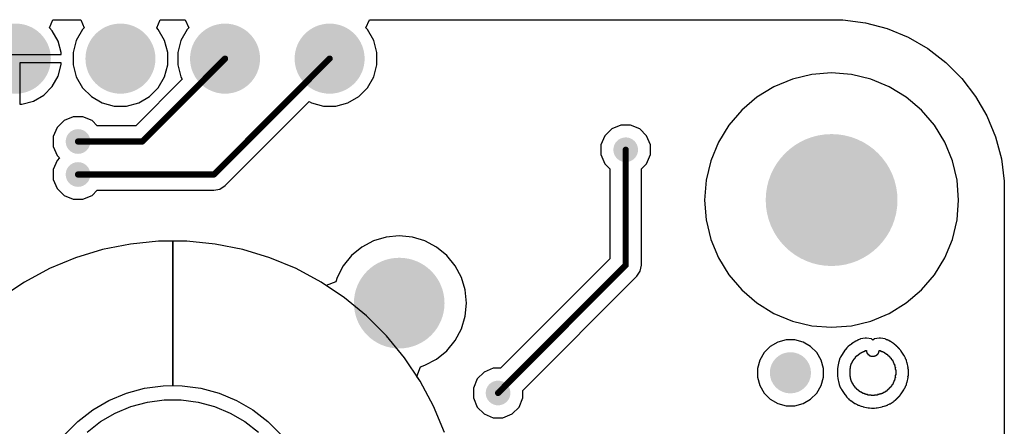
# Model space of a CAD drawing. Header units: inches. Extents: x 0.3 to 40.7, y 0.3 to 25.1.
# Tile 3 of 3: x 16.8 to 40.7, y 15.2 to 25.1. Entities that reach past the tile are written whole.
import ezdxf

# ---------------------------------------------------------------- set-up
doc = ezdxf.new("R2010")
doc.units = ezdxf.units.IN
for name, color, linetype in [('BOTTOM', 5, 'Continuous'), ('Pad Holes', 156, 'Continuous'), ('Via Holes', 16, 'Continuous')]:
    doc.layers.add(name, color=color, linetype=linetype)

# ---------------------------------------------------------------- blocks, each defined once
blk = doc.blocks.new('TP_1_00MM_B_2185')
at = {"layer": 'BOTTOM'}
h = blk.add_hatch(color=5, dxfattribs=at)
edge = h.paths.add_edge_path()
edge.add_arc((0, 0), 0.5, 0, 360)
blk = doc.blocks.new('PIN_HEADER_2_54___VERT__1_4POS_F_________1_2202')
at = {"layer": 'BOTTOM'}
h = blk.add_hatch(color=5, dxfattribs=at)
edge = h.paths.add_edge_path()
edge.add_arc((-3.81, 0), 0.85, 0, 360)
h = blk.add_hatch(color=5, dxfattribs=at)
edge = h.paths.add_edge_path()
edge.add_arc((-1.27, 0), 0.85, 0, 360)
h = blk.add_hatch(color=5, dxfattribs=at)
edge = h.paths.add_edge_path()
edge.add_arc((1.27, 0), 0.85, 0, 360)
h = blk.add_hatch(color=5, dxfattribs=at)
edge = h.paths.add_edge_path()
edge.add_arc((3.81, 0), 0.85, 0, 360)
at = {"layer": 'Pad Holes'}
h = blk.add_hatch(color=7, dxfattribs=at)
edge = h.paths.add_edge_path()
edge.add_arc((-3.81, 0), 0.5, 0, 360)
h = blk.add_hatch(color=7, dxfattribs=at)
edge = h.paths.add_edge_path()
edge.add_arc((-1.27, 0), 0.5, 0, 360)
h = blk.add_hatch(color=7, dxfattribs=at)
edge = h.paths.add_edge_path()
edge.add_arc((1.27, 0), 0.5, 0, 360)
h = blk.add_hatch(color=7, dxfattribs=at)
edge = h.paths.add_edge_path()
edge.add_arc((3.81, 0), 0.5, 0, 360)

msp = doc.modelspace()

# ---------------------------------------------------------------- hatches: boundary and pattern name
at = {"layer": 'BOTTOM'}
h = msp.add_hatch(color=5, dxfattribs=at)
edge = h.paths.add_edge_path()
edge.add_arc((18.2, 22.1), 0.3, 0, 360)
h = msp.add_hatch(color=5, dxfattribs=at)
edge = h.paths.add_edge_path()
edge.add_arc((31.5, 21.9), 0.3, 0, 360)
h = msp.add_hatch(color=5, dxfattribs=at)
edge = h.paths.add_edge_path()
edge.add_arc((36.5, 20.68), 1.5, 0, 360)
h = msp.add_hatch(color=5, dxfattribs=at)
edge = h.paths.add_edge_path()
edge.add_arc((18.2, 21.3), 0.3, 0, 360)
h = msp.add_hatch(color=5, dxfattribs=at)
edge = h.paths.add_edge_path()
edge.add_arc((26, 18.18), 1, 0, 360)
h = msp.add_hatch(color=5, dxfattribs=at)
edge = h.paths.add_edge_path()
edge.add_arc((28.4, 16), 0.3, 0, 360)
at = {"layer": 'Pad Holes'}
h = msp.add_hatch(color=7, dxfattribs=at)
edge = h.paths.add_edge_path()
edge.add_arc((36.5, 20.68), 1.6, 0, 360)
h = msp.add_hatch(color=7, dxfattribs=at)
edge = h.paths.add_edge_path()
edge.add_arc((26, 18.18), 1.1, 0, 360)
at = {"layer": 'Via Holes'}
h = msp.add_hatch(color=7, dxfattribs=at)
edge = h.paths.add_edge_path()
edge.add_arc((18.2, 22.1), 0.15, 0, 360)
h = msp.add_hatch(color=7, dxfattribs=at)
edge = h.paths.add_edge_path()
edge.add_arc((31.5, 21.9), 0.15, 0, 360)
h = msp.add_hatch(color=7, dxfattribs=at)
edge = h.paths.add_edge_path()
edge.add_arc((18.2, 21.3), 0.15, 0, 360)
h = msp.add_hatch(color=7, dxfattribs=at)
edge = h.paths.add_edge_path()
edge.add_arc((28.4, 16), 0.15, 0, 360)

# ---------------------------------------------------------------- linework, layer by layer
at = {"layer": 'BOTTOM'}
for p, q in [((17.507, 24.854), (17.59, 25.054)), ((17.59, 25.054), (18.265, 25.054)), ((18.265, 25.054), (18.348, 24.854)), ((20.112, 24.854), (20.195, 25.054)), ((20.195, 25.054), (20.805, 25.054)), ((20.805, 25.054), (20.888, 24.854)), ((25.192, 24.854), (25.275, 25.054)), ((25.275, 25.054), (36.5, 25.054)), ((36.5, 25.054), (36.775, 25.054)), ((36.775, 25.054), (37.32, 24.982)), ((37.32, 24.982), (37.851, 24.84)), ((17.573, 24.788), (17.507, 24.854)), ((17.719, 24.536), (17.573, 24.788)), ((18.31, 24.816), (18.158, 24.554)), ((18.348, 24.854), (18.31, 24.816)), ((20.15, 24.816), (20.112, 24.854)), ((20.302, 24.554), (20.15, 24.816)), ((20.85, 24.816), (20.698, 24.554)), ((20.888, 24.854), (20.85, 24.816)), ((25.23, 24.816), (25.192, 24.854)), ((25.382, 24.554), (25.23, 24.816)), ((37.851, 24.84), (38.359, 24.63)), ((38.359, 24.63), (38.835, 24.355)), ((17.794, 24.255), (17.719, 24.536)), ((18.158, 24.554), (18.08, 24.261)), ((20.38, 24.261), (20.302, 24.554)), ((20.698, 24.554), (20.62, 24.261)), ((25.46, 24.261), (25.382, 24.554)), ((15.586, 24.21), (17.794, 24.21)), ((17.794, 24.21), (17.794, 24.255)), ((18.08, 24.261), (18.08, 23.959)), ((20.38, 23.959), (20.38, 24.261)), ((20.62, 24.261), (20.62, 23.959)), ((25.46, 23.959), (25.46, 24.261)), ((38.835, 24.355), (39.271, 24.02)), ((17.794, 24.01), (16.79, 24.01)), ((16.79, 24.01), (16.79, 23.006)), ((17.719, 23.684), (17.794, 23.965)), ((17.794, 23.965), (17.794, 24.01)), ((18.08, 23.959), (18.158, 23.666)), ((20.302, 23.666), (20.38, 23.959)), ((20.62, 23.959), (20.698, 23.666)), ((25.382, 23.666), (25.46, 23.959)), ((39.271, 24.02), (39.66, 23.631)), ((17.573, 23.432), (17.719, 23.684)), ((36.018, 23.727), (35.547, 23.614)), ((36.5, 23.765), (36.018, 23.727)), ((36.983, 23.727), (36.5, 23.765)), ((37.453, 23.614), (36.983, 23.727)), ((18.158, 23.666), (18.31, 23.404)), ((20.73, 23.611), (19.602, 22.482)), ((20.15, 23.404), (20.302, 23.666)), ((20.698, 23.666), (20.73, 23.611)), ((25.23, 23.404), (25.382, 23.666)), ((35.547, 23.614), (35.1, 23.428)), ((37.9, 23.428), (37.453, 23.614)), ((39.66, 23.631), (39.995, 23.195)), ((17.116, 23.081), (17.368, 23.227)), ((17.368, 23.227), (17.573, 23.432)), ((18.31, 23.404), (18.524, 23.19)), ((19.936, 23.19), (20.15, 23.404)), ((25.016, 23.19), (25.23, 23.404)), ((35.1, 23.428), (34.687, 23.175)), ((38.313, 23.175), (37.9, 23.428)), ((39.995, 23.195), (40.27, 22.719)), ((16.79, 23.006), (16.835, 23.006)), ((16.835, 23.006), (17.116, 23.081)), ((18.524, 23.19), (18.786, 23.038)), ((18.786, 23.038), (19.079, 22.96)), ((19.079, 22.96), (19.381, 22.96)), ((19.381, 22.96), (19.674, 23.038)), ((19.674, 23.038), (19.936, 23.19)), ((21.77, 21.03), (23.811, 23.07)), ((23.811, 23.07), (23.866, 23.038)), ((23.866, 23.038), (24.159, 22.96)), ((24.159, 22.96), (24.461, 22.96)), ((24.461, 22.96), (24.754, 23.038)), ((24.754, 23.038), (25.016, 23.19)), ((34.687, 23.175), (34.319, 22.861)), ((38.681, 22.861), (38.313, 23.175)), ((34.319, 22.861), (34.005, 22.493)), ((38.995, 22.493), (38.681, 22.861)), ((40.27, 22.719), (40.48, 22.211)), ((17.86, 22.609), (17.691, 22.44)), ((18.081, 22.7), (17.86, 22.609)), ((18.319, 22.7), (18.081, 22.7)), ((18.54, 22.609), (18.319, 22.7)), ((18.666, 22.482), (18.54, 22.609)), ((19.602, 22.482), (18.666, 22.482)), ((31.381, 22.5), (31.16, 22.409)), ((31.619, 22.5), (31.381, 22.5)), ((31.84, 22.409), (31.619, 22.5)), ((34.005, 22.493), (33.752, 22.08)), ((39.248, 22.08), (38.995, 22.493)), ((17.691, 22.44), (17.6, 22.219)), ((30.991, 22.24), (30.9, 22.019)), ((31.16, 22.409), (30.991, 22.24)), ((32.009, 22.24), (31.84, 22.409)), ((32.1, 22.019), (32.009, 22.24)), ((17.6, 22.219), (17.6, 21.981)), ((30.9, 22.019), (30.9, 21.781)), ((32.1, 21.781), (32.1, 22.019)), ((33.752, 22.08), (33.566, 21.633)), ((39.434, 21.633), (39.248, 22.08)), ((40.48, 22.211), (40.622, 21.68)), ((17.6, 21.981), (17.691, 21.76)), ((17.691, 21.76), (17.751, 21.7)), ((30.9, 21.781), (30.991, 21.56)), ((32.009, 21.56), (32.1, 21.781)), ((17.691, 21.64), (17.6, 21.419)), ((17.751, 21.7), (17.691, 21.64)), ((30.991, 21.56), (31.118, 21.434)), ((31.882, 21.434), (32.009, 21.56)), ((33.566, 21.633), (33.454, 21.163)), ((39.547, 21.163), (39.434, 21.633)), ((40.622, 21.68), (40.694, 21.135)), ((17.6, 21.419), (17.6, 21.181)), ((31.118, 21.434), (31.118, 19.258)), ((31.882, 19.1), (31.882, 21.434)), ((17.6, 21.181), (17.691, 20.96)), ((33.454, 21.163), (33.416, 20.68)), ((39.585, 20.68), (39.547, 21.163)), ((40.694, 21.135), (40.694, 20.86)), ((17.691, 20.96), (17.86, 20.791)), ((18.54, 20.791), (18.666, 20.918)), ((18.666, 20.918), (21.5, 20.918)), ((21.5, 20.918), (21.646, 20.947)), ((21.646, 20.947), (21.77, 21.03)), ((40.694, 20.86), (40.694, 4.5)), ((17.86, 20.791), (18.081, 20.7)), ((18.081, 20.7), (18.319, 20.7)), ((18.319, 20.7), (18.54, 20.791)), ((33.416, 20.68), (33.454, 20.197)), ((39.547, 20.197), (39.585, 20.68)), ((33.454, 20.197), (33.566, 19.727)), ((39.434, 19.727), (39.547, 20.197)), ((19.472, 19.613), (18.797, 19.478)), ((19.472, 19.613), (18.797, 19.478)), ((20.156, 19.68), (19.472, 19.613)), ((20.156, 19.68), (19.472, 19.613)), ((20.5, 19.68), (20.156, 19.68)), ((20.844, 19.68), (20.156, 19.68)), ((20.5, 19.68), (20.5, 16.18)), ((20.844, 19.68), (20.5, 19.68)), ((20.5, 19.68), (20.5, 19.68)), ((20.5, 16.18), (20.5, 19.68)), ((21.528, 19.613), (20.844, 19.68)), ((21.528, 19.613), (20.844, 19.68)), ((22.203, 19.478), (21.528, 19.613)), ((22.203, 19.478), (21.528, 19.613)), ((25.375, 19.689), (25.093, 19.538)), ((25.681, 19.781), (25.375, 19.689)), ((26, 19.813), (25.681, 19.781)), ((26.319, 19.781), (26, 19.813)), ((26.625, 19.689), (26.319, 19.781)), ((26.907, 19.538), (26.625, 19.689)), ((33.566, 19.727), (33.752, 19.28)), ((39.248, 19.28), (39.434, 19.727)), ((18.797, 19.478), (18.139, 19.279)), ((18.797, 19.478), (18.139, 19.279)), ((22.861, 19.279), (22.203, 19.478)), ((22.861, 19.279), (22.203, 19.478)), ((25.093, 19.538), (24.845, 19.335)), ((27.155, 19.335), (26.907, 19.538)), ((18.139, 19.279), (17.504, 19.016)), ((18.139, 19.279), (17.504, 19.016)), ((23.497, 19.016), (22.861, 19.279)), ((23.497, 19.016), (22.861, 19.279)), ((24.845, 19.335), (24.642, 19.087)), ((27.358, 19.087), (27.155, 19.335)), ((31.118, 19.258), (28.459, 16.6)), ((33.752, 19.28), (34.005, 18.867)), ((38.995, 18.867), (39.248, 19.28)), ((17.504, 19.016), (16.897, 18.691)), ((17.504, 19.016), (16.897, 18.691)), ((24.103, 18.691), (23.497, 19.016)), ((24.103, 18.691), (23.497, 19.016)), ((24.642, 19.087), (24.491, 18.805)), ((27.509, 18.805), (27.358, 19.087)), ((31.77, 18.83), (31.853, 18.954)), ((31.853, 18.954), (31.882, 19.1)), ((16.897, 18.691), (16.325, 18.309)), ((16.897, 18.691), (16.776, 18.611)), ((24.675, 18.309), (24.103, 18.691)), ((24.224, 18.611), (24.103, 18.691)), ((24.458, 18.695), (24.224, 18.611)), ((24.491, 18.805), (24.458, 18.695)), ((27.602, 18.499), (27.509, 18.805)), ((29, 16.059), (31.77, 18.83)), ((34.005, 18.867), (34.319, 18.499)), ((38.681, 18.499), (38.995, 18.867)), ((27.633, 18.18), (27.602, 18.499)), ((34.319, 18.499), (34.687, 18.185)), ((38.313, 18.185), (38.681, 18.499)), ((25.207, 17.873), (24.675, 18.309)), ((27.602, 17.861), (27.633, 18.18)), ((34.687, 18.185), (35.1, 17.932)), ((37.9, 17.932), (38.313, 18.185)), ((25.693, 17.387), (25.207, 17.873)), ((27.509, 17.555), (27.602, 17.861)), ((35.1, 17.932), (35.547, 17.746)), ((35.547, 17.746), (36.018, 17.633)), ((36.983, 17.633), (37.453, 17.746)), ((37.453, 17.746), (37.9, 17.932)), ((27.358, 17.273), (27.509, 17.555)), ((36.018, 17.633), (36.5, 17.596)), ((36.5, 17.596), (36.983, 17.633)), ((26.129, 16.855), (25.693, 17.387)), ((27.155, 17.025), (27.358, 17.273)), ((35.191, 17.235), (35.009, 17.13)), ((35.395, 17.29), (35.191, 17.235)), ((35.605, 17.29), (35.395, 17.29)), ((35.809, 17.235), (35.605, 17.29)), ((35.991, 17.13), (35.809, 17.235)), ((37.086, 17.257), (36.987, 17.19)), ((37.092, 17.258), (37.086, 17.257)), ((37.104, 17.266), (37.092, 17.258)), ((37.113, 17.267), (37.104, 17.266)), ((37.13, 17.279), (37.113, 17.267)), ((37.136, 17.28), (37.13, 17.279)), ((37.148, 17.288), (37.136, 17.28)), ((37.151, 17.288), (37.148, 17.288)), ((37.17, 17.301), (37.151, 17.288)), ((37.195, 17.306), (37.17, 17.301)), ((37.201, 17.31), (37.195, 17.306)), ((37.318, 17.333), (37.201, 17.31)), ((37.349, 17.333), (37.318, 17.333)), ((37.466, 17.31), (37.349, 17.333)), ((37.503, 17.285), (37.466, 17.31)), ((37.54, 17.31), (37.503, 17.285)), ((37.657, 17.333), (37.54, 17.31)), ((37.684, 17.333), (37.657, 17.333)), ((37.801, 17.31), (37.684, 17.333)), ((37.81, 17.303), (37.801, 17.31)), ((37.823, 17.301), (37.81, 17.303)), ((37.836, 17.292), (37.823, 17.301)), ((37.858, 17.288), (37.836, 17.292)), ((37.869, 17.28), (37.858, 17.288)), ((37.876, 17.279), (37.869, 17.28)), ((37.887, 17.271), (37.876, 17.279)), ((37.893, 17.27), (37.887, 17.271)), ((37.925, 17.249), (37.893, 17.27)), ((37.929, 17.248), (37.925, 17.249)), ((38.028, 17.182), (37.929, 17.248)), ((26.907, 16.822), (27.155, 17.025)), ((34.86, 16.981), (34.755, 16.799)), ((35.009, 17.13), (34.86, 16.981)), ((36.14, 16.981), (35.991, 17.13)), ((36.246, 16.799), (36.14, 16.981)), ((36.824, 17.036), (36.757, 16.937)), ((36.826, 17.038), (36.824, 17.036)), ((36.828, 17.041), (36.826, 17.038)), ((36.831, 17.042), (36.828, 17.041)), ((36.832, 17.045), (36.831, 17.042)), ((36.835, 17.047), (36.832, 17.045)), ((36.837, 17.049), (36.835, 17.047)), ((36.839, 17.051), (36.837, 17.049)), ((36.868, 17.093), (36.839, 17.051)), ((36.87, 17.095), (36.868, 17.093)), ((36.872, 17.098), (36.87, 17.095)), ((36.875, 17.1), (36.872, 17.098)), ((36.876, 17.102), (36.875, 17.1)), ((36.879, 17.104), (36.876, 17.102)), ((36.881, 17.107), (36.879, 17.104)), ((36.883, 17.108), (36.881, 17.107)), ((36.885, 17.111), (36.883, 17.108)), ((36.888, 17.113), (36.885, 17.111)), ((36.89, 17.116), (36.888, 17.113)), ((36.892, 17.117), (36.89, 17.116)), ((36.894, 17.12), (36.892, 17.117)), ((36.897, 17.122), (36.894, 17.12)), ((36.898, 17.124), (36.897, 17.122)), ((36.901, 17.126), (36.898, 17.124)), ((36.903, 17.129), (36.901, 17.126)), ((36.945, 17.157), (36.903, 17.129)), ((36.947, 17.16), (36.945, 17.157)), ((36.95, 17.161), (36.947, 17.16)), ((36.951, 17.164), (36.95, 17.161)), ((36.954, 17.166), (36.951, 17.164)), ((36.956, 17.168), (36.954, 17.166)), ((36.985, 17.188), (36.956, 17.168)), ((36.987, 17.19), (36.985, 17.188)), ((37.221, 16.974), (37.221, 16.983)), ((37.221, 16.983), (37.238, 16.983)), ((37.238, 16.983), (37.238, 16.987)), ((37.238, 16.987), (37.243, 16.987)), ((37.243, 16.987), (37.243, 16.992)), ((37.243, 16.992), (37.247, 16.992)), ((37.247, 16.992), (37.247, 16.996)), ((37.247, 16.996), (37.265, 16.996)), ((37.265, 16.996), (37.265, 17.005)), ((37.265, 17.005), (37.282, 17.005)), ((37.282, 17.005), (37.282, 17.009)), ((37.282, 17.009), (37.287, 17.009)), ((37.287, 17.009), (37.287, 17.018)), ((37.287, 17.018), (37.318, 17.018)), ((37.318, 17.018), (37.318, 17.027)), ((37.318, 17.027), (37.349, 17.027)), ((37.349, 17.027), (37.349, 16.987)), ((37.349, 16.987), (37.353, 16.987)), ((37.353, 16.987), (37.353, 16.983)), ((37.353, 16.983), (37.357, 16.983)), ((37.357, 16.983), (37.357, 16.97)), ((37.644, 16.974), (37.644, 17.005)), ((37.644, 17.005), (37.653, 17.005)), ((37.653, 17.005), (37.653, 17.009)), ((37.653, 17.009), (37.657, 17.009)), ((37.657, 17.009), (37.657, 17.027)), ((37.657, 17.027), (37.684, 17.027)), ((37.684, 17.027), (37.684, 17.023)), ((37.684, 17.023), (37.688, 17.023)), ((37.688, 17.023), (37.688, 17.018)), ((37.688, 17.018), (37.706, 17.018)), ((37.706, 17.018), (37.706, 17.014)), ((37.706, 17.014), (37.71, 17.014)), ((37.71, 17.014), (37.71, 17.005)), ((37.71, 17.005), (37.741, 17.005)), ((37.741, 17.005), (37.741, 16.996)), ((37.741, 16.996), (37.759, 16.996)), ((37.759, 16.996), (37.759, 16.992)), ((37.759, 16.992), (37.763, 16.992)), ((37.763, 16.992), (37.763, 16.987)), ((37.763, 16.987), (37.767, 16.987)), ((37.767, 16.987), (37.767, 16.983)), ((37.767, 16.983), (37.772, 16.983)), ((37.772, 16.983), (37.772, 16.987)), ((37.772, 16.987), (37.776, 16.987)), ((37.776, 16.987), (37.776, 16.983)), ((37.776, 16.983), (37.781, 16.983)), ((37.781, 16.983), (37.781, 16.979)), ((37.781, 16.979), (37.785, 16.979)), ((37.785, 16.979), (37.785, 16.974)), ((38.03, 17.179), (38.028, 17.182)), ((38.059, 17.16), (38.03, 17.179)), ((38.06, 17.157), (38.059, 17.16)), ((38.063, 17.155), (38.06, 17.157)), ((38.065, 17.153), (38.063, 17.155)), ((38.068, 17.151), (38.065, 17.153)), ((38.069, 17.148), (38.068, 17.151)), ((38.072, 17.146), (38.069, 17.148)), ((38.074, 17.144), (38.072, 17.146)), ((38.076, 17.142), (38.074, 17.144)), ((38.078, 17.139), (38.076, 17.142)), ((38.081, 17.138), (38.078, 17.139)), ((38.083, 17.135), (38.081, 17.138)), ((38.085, 17.133), (38.083, 17.135)), ((38.087, 17.131), (38.085, 17.133)), ((38.09, 17.129), (38.087, 17.131)), ((38.091, 17.126), (38.09, 17.129)), ((38.094, 17.124), (38.091, 17.126)), ((38.096, 17.122), (38.094, 17.124)), ((38.098, 17.12), (38.096, 17.122)), ((38.1, 17.117), (38.098, 17.12)), ((38.103, 17.116), (38.1, 17.117)), ((38.105, 17.113), (38.103, 17.116)), ((38.107, 17.111), (38.105, 17.113)), ((38.109, 17.108), (38.107, 17.111)), ((38.112, 17.107), (38.109, 17.108)), ((38.113, 17.104), (38.112, 17.107)), ((38.116, 17.102), (38.113, 17.104)), ((38.118, 17.1), (38.116, 17.102)), ((38.12, 17.098), (38.118, 17.1)), ((38.122, 17.095), (38.12, 17.098)), ((38.125, 17.093), (38.122, 17.095)), ((38.127, 17.091), (38.125, 17.093)), ((38.129, 17.089), (38.127, 17.091)), ((38.131, 17.086), (38.129, 17.089)), ((38.134, 17.085), (38.131, 17.086)), ((38.135, 17.082), (38.134, 17.085)), ((38.138, 17.08), (38.135, 17.082)), ((38.14, 17.078), (38.138, 17.08)), ((38.143, 17.076), (38.14, 17.078)), ((38.144, 17.073), (38.143, 17.076)), ((38.147, 17.071), (38.144, 17.073)), ((38.149, 17.069), (38.147, 17.071)), ((38.151, 17.067), (38.149, 17.069)), ((38.153, 17.064), (38.151, 17.067)), ((38.156, 17.063), (38.153, 17.064)), ((38.158, 17.06), (38.156, 17.063)), ((38.16, 17.058), (38.158, 17.06)), ((38.18, 17.029), (38.16, 17.058)), ((38.182, 17.027), (38.18, 17.029)), ((38.184, 17.025), (38.182, 17.027)), ((38.187, 17.023), (38.184, 17.025)), ((38.188, 17.02), (38.187, 17.023)), ((38.191, 17.018), (38.188, 17.02)), ((38.257, 16.919), (38.191, 17.018)), ((26.511, 16.283), (26.129, 16.855)), ((26.625, 16.671), (26.907, 16.822)), ((34.755, 16.799), (34.7, 16.595)), ((36.3, 16.595), (36.246, 16.799)), ((36.673, 16.76), (36.65, 16.643)), ((36.682, 16.774), (36.673, 16.76)), ((36.687, 16.796), (36.682, 16.774)), ((36.69, 16.801), (36.687, 16.796)), ((36.695, 16.827), (36.69, 16.801)), ((36.703, 16.838), (36.695, 16.827)), ((36.704, 16.844), (36.703, 16.838)), ((36.717, 16.863), (36.704, 16.844)), ((36.718, 16.866), (36.717, 16.863)), ((36.724, 16.876), (36.718, 16.866)), ((36.726, 16.888), (36.724, 16.876)), ((36.739, 16.907), (36.726, 16.888)), ((36.74, 16.91), (36.739, 16.907)), ((36.757, 16.937), (36.74, 16.91)), ((36.757, 16.937), (36.757, 16.937)), ((37, 16.732), (37, 16.749)), ((37, 16.749), (37.005, 16.749)), ((37.005, 16.749), (37.005, 16.754)), ((37.005, 16.754), (37.009, 16.754)), ((37.009, 16.754), (37.009, 16.771)), ((37.009, 16.771), (37.018, 16.771)), ((37.018, 16.771), (37.018, 16.776)), ((37.018, 16.776), (37.022, 16.776)), ((37.022, 16.776), (37.022, 16.793)), ((37.022, 16.793), (37.027, 16.793)), ((37.027, 16.793), (37.027, 16.798)), ((37.027, 16.798), (37.031, 16.798)), ((37.031, 16.798), (37.031, 16.802)), ((37.031, 16.802), (37.035, 16.802)), ((37.035, 16.802), (37.035, 16.807)), ((37.035, 16.807), (37.04, 16.807)), ((37.04, 16.807), (37.04, 16.82)), ((37.04, 16.82), (37.044, 16.82)), ((37.044, 16.82), (37.044, 16.824)), ((37.044, 16.824), (37.049, 16.824)), ((37.049, 16.824), (37.049, 16.829)), ((37.049, 16.829), (37.053, 16.829)), ((37.053, 16.829), (37.053, 16.833)), ((37.053, 16.833), (37.057, 16.833)), ((37.057, 16.833), (37.057, 16.837)), ((37.057, 16.837), (37.062, 16.837)), ((37.062, 16.837), (37.062, 16.842)), ((37.062, 16.842), (37.066, 16.842)), ((37.066, 16.842), (37.066, 16.846)), ((37.066, 16.846), (37.071, 16.846)), ((37.071, 16.846), (37.071, 16.851)), ((37.071, 16.851), (37.075, 16.851)), ((37.075, 16.851), (37.075, 16.855)), ((37.075, 16.855), (37.08, 16.855)), ((37.08, 16.855), (37.08, 16.86)), ((37.08, 16.86), (37.084, 16.86)), ((37.084, 16.86), (37.084, 16.877)), ((37.084, 16.877), (37.088, 16.877)), ((37.088, 16.877), (37.088, 16.882)), ((37.088, 16.882), (37.093, 16.882)), ((37.093, 16.882), (37.093, 16.886)), ((37.093, 16.886), (37.097, 16.886)), ((37.097, 16.886), (37.097, 16.89)), ((37.097, 16.89), (37.102, 16.89)), ((37.102, 16.89), (37.102, 16.895)), ((37.102, 16.895), (37.106, 16.895)), ((37.106, 16.895), (37.106, 16.899)), ((37.106, 16.899), (37.11, 16.899)), ((37.11, 16.899), (37.11, 16.904)), ((37.11, 16.904), (37.115, 16.904)), ((37.115, 16.904), (37.115, 16.908)), ((37.115, 16.908), (37.119, 16.908)), ((37.119, 16.908), (37.119, 16.912)), ((37.119, 16.912), (37.137, 16.912)), ((37.137, 16.912), (37.137, 16.917)), ((37.137, 16.917), (37.141, 16.917)), ((37.141, 16.917), (37.141, 16.921)), ((37.141, 16.921), (37.146, 16.921)), ((37.146, 16.921), (37.146, 16.926)), ((37.146, 16.926), (37.15, 16.926)), ((37.15, 16.926), (37.15, 16.93)), ((37.15, 16.93), (37.154, 16.93)), ((37.154, 16.93), (37.154, 16.935)), ((37.154, 16.935), (37.159, 16.935)), ((37.159, 16.935), (37.159, 16.939)), ((37.159, 16.939), (37.163, 16.939)), ((37.163, 16.939), (37.163, 16.943)), ((37.163, 16.943), (37.168, 16.943)), ((37.168, 16.943), (37.168, 16.948)), ((37.168, 16.948), (37.172, 16.948)), ((37.172, 16.948), (37.172, 16.952)), ((37.172, 16.952), (37.185, 16.952)), ((37.185, 16.952), (37.185, 16.957)), ((37.185, 16.957), (37.19, 16.957)), ((37.19, 16.957), (37.19, 16.961)), ((37.19, 16.961), (37.194, 16.961)), ((37.194, 16.961), (37.194, 16.965)), ((37.194, 16.965), (37.199, 16.965)), ((37.199, 16.965), (37.199, 16.97)), ((37.199, 16.97), (37.203, 16.97)), ((37.203, 16.97), (37.203, 16.974)), ((37.203, 16.974), (37.221, 16.974)), ((37.357, 16.97), (37.362, 16.97)), ((37.362, 16.97), (37.362, 16.965)), ((37.362, 16.965), (37.366, 16.965)), ((37.366, 16.965), (37.366, 16.961)), ((37.366, 16.961), (37.371, 16.961)), ((37.371, 16.961), (37.371, 16.957)), ((37.371, 16.957), (37.375, 16.957)), ((37.375, 16.957), (37.375, 16.952)), ((37.375, 16.952), (37.379, 16.952)), ((37.379, 16.952), (37.379, 16.935)), ((37.379, 16.935), (37.384, 16.935)), ((37.384, 16.935), (37.384, 16.93)), ((37.384, 16.93), (37.393, 16.93)), ((37.393, 16.93), (37.393, 16.935)), ((37.393, 16.935), (37.397, 16.935)), ((37.397, 16.935), (37.397, 16.93)), ((37.397, 16.93), (37.401, 16.93)), ((37.401, 16.93), (37.401, 16.926)), ((37.401, 16.926), (37.406, 16.926)), ((37.406, 16.926), (37.406, 16.921)), ((37.406, 16.921), (37.41, 16.921)), ((37.41, 16.921), (37.41, 16.917)), ((37.41, 16.917), (37.415, 16.917)), ((37.415, 16.917), (37.415, 16.912)), ((37.415, 16.912), (37.428, 16.912)), ((37.428, 16.912), (37.428, 16.908)), ((37.428, 16.908), (37.432, 16.908)), ((37.432, 16.908), (37.432, 16.904)), ((37.432, 16.904), (37.437, 16.904)), ((37.437, 16.904), (37.437, 16.899)), ((37.437, 16.899), (37.454, 16.899)), ((37.454, 16.899), (37.454, 16.89)), ((37.454, 16.89), (37.538, 16.89)), ((37.538, 16.89), (37.538, 16.899)), ((37.538, 16.899), (37.569, 16.899)), ((37.569, 16.899), (37.569, 16.908)), ((37.569, 16.908), (37.573, 16.908)), ((37.573, 16.908), (37.573, 16.912)), ((37.573, 16.912), (37.582, 16.912)), ((37.582, 16.912), (37.582, 16.921)), ((37.582, 16.921), (37.6, 16.921)), ((37.6, 16.921), (37.6, 16.926)), ((37.6, 16.926), (37.604, 16.926)), ((37.604, 16.926), (37.604, 16.93)), ((37.604, 16.93), (37.609, 16.93)), ((37.609, 16.93), (37.609, 16.935)), ((37.609, 16.935), (37.613, 16.935)), ((37.613, 16.935), (37.613, 16.939)), ((37.613, 16.939), (37.618, 16.939)), ((37.618, 16.939), (37.618, 16.943)), ((37.618, 16.943), (37.622, 16.943)), ((37.622, 16.943), (37.622, 16.948)), ((37.622, 16.948), (37.626, 16.948)), ((37.626, 16.948), (37.626, 16.952)), ((37.626, 16.952), (37.631, 16.952)), ((37.631, 16.952), (37.631, 16.957)), ((37.631, 16.957), (37.635, 16.957)), ((37.635, 16.957), (37.635, 16.974)), ((37.635, 16.974), (37.644, 16.974)), ((37.785, 16.974), (37.79, 16.974)), ((37.79, 16.974), (37.79, 16.97)), ((37.79, 16.97), (37.794, 16.97)), ((37.794, 16.97), (37.794, 16.965)), ((37.794, 16.965), (37.812, 16.965)), ((37.812, 16.965), (37.812, 16.961)), ((37.812, 16.961), (37.816, 16.961)), ((37.816, 16.961), (37.816, 16.952)), ((37.816, 16.952), (37.825, 16.952)), ((37.825, 16.952), (37.825, 16.943)), ((37.825, 16.943), (37.842, 16.943)), ((37.842, 16.943), (37.842, 16.939)), ((37.842, 16.939), (37.847, 16.939)), ((37.847, 16.939), (37.847, 16.935)), ((37.847, 16.935), (37.851, 16.935)), ((37.851, 16.935), (37.851, 16.93)), ((37.851, 16.93), (37.856, 16.93)), ((37.856, 16.93), (37.856, 16.926)), ((37.856, 16.926), (37.86, 16.926)), ((37.86, 16.926), (37.86, 16.921)), ((37.86, 16.921), (37.864, 16.921)), ((37.864, 16.921), (37.864, 16.917)), ((37.864, 16.917), (37.869, 16.917)), ((37.869, 16.917), (37.869, 16.912)), ((37.869, 16.912), (37.873, 16.912)), ((37.873, 16.912), (37.873, 16.908)), ((37.873, 16.908), (37.878, 16.908)), ((37.878, 16.908), (37.878, 16.904)), ((37.878, 16.904), (37.882, 16.904)), ((37.882, 16.904), (37.882, 16.899)), ((37.882, 16.899), (37.887, 16.899)), ((37.887, 16.899), (37.887, 16.895)), ((37.887, 16.895), (37.891, 16.895)), ((37.891, 16.895), (37.891, 16.89)), ((37.891, 16.89), (37.895, 16.89)), ((37.895, 16.89), (37.895, 16.886)), ((37.895, 16.886), (37.9, 16.886)), ((37.9, 16.886), (37.9, 16.882)), ((37.9, 16.882), (37.904, 16.882)), ((37.904, 16.882), (37.904, 16.877)), ((37.904, 16.877), (37.909, 16.877)), ((37.909, 16.877), (37.909, 16.873)), ((37.909, 16.873), (37.913, 16.873)), ((37.913, 16.873), (37.913, 16.868)), ((37.913, 16.868), (37.917, 16.868)), ((37.917, 16.868), (37.917, 16.864)), ((37.917, 16.864), (37.922, 16.864)), ((37.922, 16.864), (37.922, 16.86)), ((37.922, 16.86), (37.926, 16.86)), ((37.926, 16.86), (37.926, 16.855)), ((37.926, 16.855), (37.931, 16.855)), ((37.931, 16.855), (37.931, 16.851)), ((37.931, 16.851), (37.935, 16.851)), ((37.935, 16.851), (37.935, 16.846)), ((37.935, 16.846), (37.939, 16.846)), ((37.939, 16.846), (37.939, 16.842)), ((37.939, 16.842), (37.944, 16.842)), ((37.939, 16.837), (37.939, 16.833)), ((37.944, 16.837), (37.939, 16.837)), ((37.939, 16.833), (37.944, 16.833)), ((37.944, 16.842), (37.944, 16.837)), ((37.944, 16.833), (37.944, 16.829)), ((37.944, 16.829), (37.948, 16.829)), ((37.948, 16.829), (37.948, 16.824)), ((37.948, 16.824), (37.953, 16.824)), ((37.953, 16.824), (37.953, 16.815)), ((37.953, 16.815), (37.962, 16.815)), ((37.962, 16.815), (37.962, 16.811)), ((37.962, 16.811), (37.966, 16.811)), ((37.966, 16.811), (37.966, 16.807)), ((37.966, 16.807), (37.97, 16.807)), ((37.97, 16.807), (37.97, 16.802)), ((37.97, 16.802), (37.975, 16.802)), ((37.975, 16.802), (37.975, 16.785)), ((37.975, 16.785), (37.979, 16.785)), ((37.979, 16.785), (37.979, 16.78)), ((37.979, 16.78), (37.984, 16.78)), ((37.984, 16.78), (37.984, 16.767)), ((37.984, 16.767), (37.988, 16.767)), ((37.988, 16.767), (37.988, 16.763)), ((37.988, 16.763), (37.992, 16.763)), ((37.992, 16.763), (37.992, 16.745)), ((37.992, 16.745), (37.997, 16.745)), ((37.997, 16.745), (37.997, 16.74)), ((37.997, 16.74), (38.006, 16.74)), ((38.006, 16.74), (38.006, 16.723)), ((38.26, 16.907), (38.257, 16.919)), ((38.266, 16.897), (38.26, 16.907)), ((38.267, 16.891), (38.266, 16.897)), ((38.275, 16.88), (38.267, 16.891)), ((38.276, 16.876), (38.275, 16.88)), ((38.288, 16.858), (38.276, 16.876)), ((38.291, 16.845), (38.288, 16.858)), ((38.297, 16.835), (38.291, 16.845)), ((38.298, 16.832), (38.297, 16.835)), ((38.31, 16.813), (38.298, 16.832)), ((38.315, 16.788), (38.31, 16.813)), ((38.319, 16.783), (38.315, 16.788)), ((38.327, 16.745), (38.319, 16.783)), ((38.328, 16.743), (38.327, 16.745)), ((38.329, 16.74), (38.328, 16.743)), ((38.332, 16.734), (38.329, 16.74)), ((26.431, 16.404), (26.515, 16.638)), ((26.515, 16.638), (26.625, 16.671)), ((28.06, 16.509), (27.891, 16.34)), ((28.281, 16.6), (28.06, 16.509)), ((28.459, 16.6), (28.281, 16.6)), ((34.7, 16.595), (34.7, 16.385)), ((36.3, 16.385), (36.3, 16.595)), ((36.65, 16.635), (36.641, 16.591)), ((36.641, 16.591), (36.641, 16.405)), ((36.65, 16.643), (36.65, 16.635)), ((36.947, 16.405), (36.947, 16.591)), ((36.947, 16.591), (36.952, 16.591)), ((36.952, 16.591), (36.952, 16.595)), ((36.952, 16.595), (36.956, 16.595)), ((36.956, 16.595), (36.956, 16.643)), ((36.956, 16.643), (36.96, 16.643)), ((36.96, 16.643), (36.96, 16.648)), ((36.96, 16.648), (36.965, 16.648)), ((36.965, 16.648), (36.965, 16.652)), ((36.965, 16.652), (36.969, 16.652)), ((36.969, 16.652), (36.969, 16.679)), ((36.969, 16.679), (36.978, 16.679)), ((36.978, 16.679), (36.978, 16.71)), ((36.978, 16.71), (36.987, 16.71)), ((36.987, 16.71), (36.987, 16.727)), ((36.987, 16.727), (36.991, 16.727)), ((36.991, 16.727), (36.991, 16.732)), ((36.991, 16.732), (37, 16.732)), ((38.006, 16.723), (38.01, 16.723)), ((38.01, 16.723), (38.01, 16.718)), ((38.01, 16.718), (38.014, 16.718)), ((38.014, 16.718), (38.014, 16.701)), ((38.014, 16.701), (38.023, 16.701)), ((38.023, 16.701), (38.023, 16.696)), ((38.023, 16.696), (38.028, 16.696)), ((38.028, 16.696), (38.028, 16.67)), ((38.028, 16.67), (38.032, 16.67)), ((38.032, 16.67), (38.032, 16.665)), ((38.032, 16.665), (38.036, 16.665)), ((38.036, 16.665), (38.036, 16.626)), ((38.036, 16.626), (38.045, 16.626)), ((38.045, 16.626), (38.045, 16.617)), ((38.045, 16.617), (38.05, 16.617)), ((38.05, 16.613), (38.045, 16.613)), ((38.045, 16.613), (38.045, 16.568)), ((38.045, 16.568), (38.05, 16.568)), ((38.05, 16.617), (38.05, 16.613)), ((38.05, 16.568), (38.05, 16.564)), ((38.05, 16.564), (38.054, 16.564)), ((38.054, 16.564), (38.054, 16.56)), ((38.054, 16.56), (38.059, 16.56)), ((38.059, 16.56), (38.059, 16.436)), ((38.356, 16.617), (38.332, 16.734)), ((38.355, 16.608), (38.356, 16.613)), ((38.364, 16.56), (38.355, 16.608)), ((38.356, 16.613), (38.356, 16.617)), ((38.364, 16.436), (38.364, 16.56)), ((26.511, 16.283), (26.431, 16.404)), ((26.836, 15.677), (26.511, 16.283)), ((26.836, 15.677), (26.511, 16.283)), ((27.891, 16.34), (27.8, 16.119)), ((34.7, 16.385), (34.755, 16.181)), ((36.246, 16.181), (36.3, 16.385)), ((36.641, 16.405), (36.65, 16.361)), ((36.65, 16.361), (36.65, 16.352)), ((36.65, 16.352), (36.673, 16.235)), ((36.952, 16.405), (36.947, 16.405)), ((36.952, 16.401), (36.952, 16.405)), ((36.956, 16.401), (36.952, 16.401)), ((36.956, 16.352), (36.956, 16.401)), ((36.96, 16.352), (36.956, 16.352)), ((36.96, 16.348), (36.96, 16.352)), ((36.969, 16.348), (36.96, 16.348)), ((36.969, 16.317), (36.969, 16.348)), ((36.978, 16.317), (36.969, 16.317)), ((36.978, 16.291), (36.978, 16.317)), ((36.982, 16.291), (36.978, 16.291)), ((36.982, 16.286), (36.982, 16.291)), ((36.987, 16.286), (36.982, 16.286)), ((36.987, 16.282), (36.987, 16.286)), ((36.991, 16.282), (36.987, 16.282)), ((36.987, 16.269), (36.987, 16.277)), ((36.987, 16.277), (36.991, 16.277)), ((36.991, 16.269), (36.987, 16.269)), ((36.991, 16.277), (36.991, 16.282)), ((36.991, 16.264), (36.991, 16.269)), ((37, 16.264), (36.991, 16.264)), ((37, 16.247), (37, 16.264)), ((38.01, 16.273), (38.006, 16.273)), ((38.006, 16.273), (38.006, 16.255)), ((38.014, 16.277), (38.01, 16.277)), ((38.01, 16.277), (38.01, 16.273)), ((38.019, 16.295), (38.014, 16.295)), ((38.014, 16.295), (38.014, 16.277)), ((38.028, 16.299), (38.019, 16.299)), ((38.019, 16.299), (38.019, 16.295)), ((38.032, 16.326), (38.028, 16.326)), ((38.028, 16.326), (38.028, 16.299)), ((38.036, 16.33), (38.032, 16.33)), ((38.032, 16.33), (38.032, 16.326)), ((38.045, 16.37), (38.036, 16.37)), ((38.036, 16.37), (38.036, 16.33)), ((38.05, 16.432), (38.045, 16.432)), ((38.045, 16.432), (38.045, 16.383)), ((38.045, 16.383), (38.05, 16.383)), ((38.05, 16.379), (38.045, 16.379)), ((38.045, 16.379), (38.045, 16.37)), ((38.059, 16.436), (38.05, 16.436)), ((38.05, 16.436), (38.05, 16.432)), ((38.05, 16.383), (38.05, 16.379)), ((38.329, 16.256), (38.332, 16.262)), ((38.332, 16.262), (38.356, 16.379)), ((38.355, 16.388), (38.364, 16.436)), ((38.356, 16.383), (38.355, 16.388)), ((38.356, 16.379), (38.356, 16.383)), ((19.375, 15.994), (19.817, 16.113)), ((19.817, 16.113), (20.271, 16.173)), ((20.271, 16.173), (20.5, 16.18)), ((20.5, 16.18), (20.729, 16.173)), ((20.5, 16.18), (20.5, 16.18)), ((20.729, 16.173), (21.183, 16.113)), ((21.183, 16.113), (21.625, 15.994)), ((27.8, 16.119), (27.8, 15.881)), ((29, 15.881), (29, 16.059)), ((34.755, 16.181), (34.86, 15.999)), ((36.14, 15.999), (36.246, 16.181)), ((36.673, 16.235), (36.682, 16.222)), ((36.682, 16.222), (36.687, 16.2)), ((36.687, 16.2), (36.692, 16.192)), ((36.692, 16.192), (36.695, 16.174)), ((36.695, 16.174), (36.702, 16.164)), ((36.702, 16.164), (36.704, 16.152)), ((36.704, 16.152), (36.717, 16.133)), ((36.717, 16.133), (36.718, 16.129)), ((36.718, 16.129), (36.724, 16.12)), ((36.724, 16.12), (36.726, 16.107)), ((36.726, 16.107), (36.739, 16.089)), ((36.739, 16.089), (36.74, 16.085)), ((36.74, 16.085), (36.757, 16.059)), ((36.757, 16.059), (36.757, 16.059)), ((36.757, 16.059), (36.824, 15.96)), ((37.005, 16.247), (37, 16.247)), ((37.005, 16.242), (37.005, 16.247)), ((37.009, 16.242), (37.005, 16.242)), ((37.009, 16.224), (37.009, 16.242)), ((37.018, 16.224), (37.009, 16.224)), ((37.018, 16.22), (37.018, 16.224)), ((37.022, 16.22), (37.018, 16.22)), ((37.022, 16.202), (37.022, 16.22)), ((37.027, 16.202), (37.022, 16.202)), ((37.027, 16.198), (37.027, 16.202)), ((37.031, 16.198), (37.027, 16.198)), ((37.031, 16.194), (37.031, 16.198)), ((37.035, 16.194), (37.031, 16.194)), ((37.035, 16.189), (37.035, 16.194)), ((37.04, 16.189), (37.035, 16.189)), ((37.04, 16.176), (37.04, 16.189)), ((37.044, 16.176), (37.04, 16.176)), ((37.044, 16.172), (37.044, 16.176)), ((37.049, 16.172), (37.044, 16.172)), ((37.049, 16.167), (37.049, 16.172)), ((37.053, 16.167), (37.049, 16.167)), ((37.053, 16.163), (37.053, 16.167)), ((37.057, 16.163), (37.053, 16.163)), ((37.057, 16.158), (37.057, 16.163)), ((37.062, 16.158), (37.057, 16.158)), ((37.062, 16.154), (37.062, 16.158)), ((37.066, 16.154), (37.062, 16.154)), ((37.066, 16.15), (37.066, 16.154)), ((37.071, 16.15), (37.066, 16.15)), ((37.071, 16.145), (37.071, 16.15)), ((37.075, 16.145), (37.071, 16.145)), ((37.075, 16.127), (37.075, 16.145)), ((37.084, 16.127), (37.075, 16.127)), ((37.084, 16.119), (37.084, 16.127)), ((37.093, 16.119), (37.084, 16.119)), ((37.093, 16.11), (37.093, 16.119)), ((37.097, 16.11), (37.093, 16.11)), ((37.097, 16.105), (37.097, 16.11)), ((37.106, 16.105), (37.097, 16.105)), ((37.106, 16.097), (37.106, 16.105)), ((37.115, 16.097), (37.106, 16.097)), ((37.115, 16.088), (37.115, 16.097)), ((37.119, 16.088), (37.115, 16.088)), ((37.119, 16.083), (37.119, 16.088)), ((37.128, 16.083), (37.119, 16.083)), ((37.128, 16.075), (37.128, 16.083)), ((37.137, 16.075), (37.128, 16.075)), ((37.137, 16.066), (37.137, 16.075)), ((37.154, 16.066), (37.137, 16.066)), ((37.154, 16.061), (37.154, 16.066)), ((37.159, 16.061), (37.154, 16.061)), ((37.159, 16.057), (37.159, 16.061)), ((37.163, 16.057), (37.159, 16.057)), ((37.163, 16.052), (37.163, 16.057)), ((37.168, 16.052), (37.163, 16.052)), ((37.168, 16.048), (37.168, 16.052)), ((37.172, 16.048), (37.168, 16.048)), ((37.172, 16.044), (37.172, 16.048)), ((37.177, 16.044), (37.172, 16.044)), ((37.177, 16.039), (37.177, 16.044)), ((37.181, 16.039), (37.177, 16.039)), ((37.181, 16.035), (37.181, 16.039)), ((37.185, 16.035), (37.181, 16.035)), ((37.185, 16.03), (37.185, 16.035)), ((37.19, 16.03), (37.185, 16.03)), ((37.194, 16.035), (37.19, 16.035)), ((37.19, 16.035), (37.19, 16.03)), ((37.194, 16.03), (37.194, 16.035)), ((37.199, 16.03), (37.194, 16.03)), ((37.199, 16.026), (37.199, 16.03)), ((37.203, 16.026), (37.199, 16.026)), ((37.203, 16.022), (37.203, 16.026)), ((37.221, 16.022), (37.203, 16.022)), ((37.221, 16.017), (37.221, 16.022)), ((37.803, 16.022), (37.785, 16.022)), ((37.785, 16.022), (37.785, 16.017)), ((37.807, 16.03), (37.803, 16.03)), ((37.803, 16.03), (37.803, 16.022)), ((37.816, 16.035), (37.807, 16.035)), ((37.807, 16.035), (37.807, 16.03)), ((37.834, 16.044), (37.816, 16.044)), ((37.816, 16.044), (37.816, 16.035)), ((37.838, 16.048), (37.834, 16.048)), ((37.834, 16.048), (37.834, 16.044)), ((37.842, 16.052), (37.838, 16.052)), ((37.838, 16.052), (37.838, 16.048)), ((37.847, 16.057), (37.842, 16.057)), ((37.842, 16.057), (37.842, 16.052)), ((37.851, 16.061), (37.847, 16.061)), ((37.847, 16.061), (37.847, 16.057)), ((37.856, 16.066), (37.851, 16.066)), ((37.851, 16.066), (37.851, 16.061)), ((37.86, 16.07), (37.856, 16.07)), ((37.856, 16.07), (37.856, 16.066)), ((37.864, 16.075), (37.86, 16.075)), ((37.86, 16.075), (37.86, 16.07)), ((37.869, 16.079), (37.864, 16.079)), ((37.864, 16.079), (37.864, 16.075)), ((37.873, 16.083), (37.869, 16.083)), ((37.869, 16.083), (37.869, 16.079)), ((37.878, 16.088), (37.873, 16.088)), ((37.873, 16.088), (37.873, 16.083)), ((37.882, 16.092), (37.878, 16.092)), ((37.878, 16.092), (37.878, 16.088)), ((37.887, 16.097), (37.882, 16.097)), ((37.882, 16.097), (37.882, 16.092)), ((37.891, 16.101), (37.887, 16.101)), ((37.887, 16.101), (37.887, 16.097)), ((37.895, 16.105), (37.891, 16.105)), ((37.891, 16.105), (37.891, 16.101)), ((37.9, 16.11), (37.895, 16.11)), ((37.895, 16.11), (37.895, 16.105)), ((37.904, 16.114), (37.9, 16.114)), ((37.9, 16.114), (37.9, 16.11)), ((37.909, 16.119), (37.904, 16.119)), ((37.904, 16.119), (37.904, 16.114)), ((37.913, 16.123), (37.909, 16.123)), ((37.909, 16.123), (37.909, 16.119)), ((37.917, 16.127), (37.913, 16.127)), ((37.913, 16.127), (37.913, 16.123)), ((37.922, 16.132), (37.917, 16.132)), ((37.917, 16.132), (37.917, 16.127)), ((37.926, 16.136), (37.922, 16.136)), ((37.922, 16.136), (37.922, 16.132)), ((37.931, 16.141), (37.926, 16.141)), ((37.926, 16.141), (37.926, 16.136)), ((37.935, 16.145), (37.931, 16.145)), ((37.931, 16.145), (37.931, 16.141)), ((37.939, 16.15), (37.935, 16.15)), ((37.935, 16.15), (37.935, 16.145)), ((37.944, 16.154), (37.939, 16.154)), ((37.939, 16.154), (37.939, 16.15)), ((37.948, 16.158), (37.944, 16.158)), ((37.944, 16.158), (37.944, 16.154)), ((37.953, 16.163), (37.948, 16.163)), ((37.948, 16.163), (37.948, 16.158)), ((37.962, 16.18), (37.953, 16.18)), ((37.953, 16.18), (37.953, 16.163)), ((37.966, 16.189), (37.962, 16.189)), ((37.962, 16.189), (37.962, 16.18)), ((37.975, 16.194), (37.966, 16.194)), ((37.966, 16.194), (37.966, 16.189)), ((37.979, 16.211), (37.975, 16.211)), ((37.975, 16.211), (37.975, 16.194)), ((37.984, 16.216), (37.979, 16.216)), ((37.979, 16.216), (37.979, 16.211)), ((37.992, 16.233), (37.984, 16.233)), ((37.984, 16.233), (37.984, 16.216)), ((37.997, 16.251), (37.992, 16.251)), ((37.992, 16.251), (37.992, 16.233)), ((38.006, 16.255), (37.997, 16.255)), ((37.997, 16.255), (37.997, 16.251)), ((38.191, 15.977), (38.257, 16.077)), ((38.257, 16.077), (38.26, 16.089)), ((38.26, 16.089), (38.266, 16.099)), ((38.266, 16.099), (38.267, 16.105)), ((38.267, 16.105), (38.275, 16.116)), ((38.275, 16.116), (38.276, 16.119)), ((38.276, 16.119), (38.288, 16.138)), ((38.288, 16.138), (38.291, 16.151)), ((38.291, 16.151), (38.297, 16.16)), ((38.297, 16.16), (38.298, 16.164)), ((38.298, 16.164), (38.31, 16.182)), ((38.31, 16.182), (38.315, 16.208)), ((38.315, 16.208), (38.319, 16.213)), ((38.319, 16.213), (38.327, 16.251)), ((38.327, 16.251), (38.328, 16.253)), ((38.328, 16.253), (38.329, 16.256)), ((18.556, 15.59), (18.952, 15.819)), ((18.952, 15.819), (19.375, 15.994)), ((19.884, 15.776), (20.294, 15.83)), ((20.294, 15.83), (20.706, 15.83)), ((20.706, 15.83), (21.116, 15.776)), ((21.625, 15.994), (22.048, 15.819)), ((22.048, 15.819), (22.445, 15.59)), ((27.8, 15.881), (27.891, 15.66)), ((28.909, 15.66), (29, 15.881)), ((34.86, 15.999), (35.009, 15.85)), ((35.009, 15.85), (35.191, 15.745)), ((35.809, 15.745), (35.991, 15.85)), ((35.991, 15.85), (36.14, 15.999)), ((36.824, 15.96), (36.826, 15.958)), ((36.826, 15.958), (36.828, 15.955)), ((36.828, 15.955), (36.83, 15.954)), ((36.83, 15.954), (36.859, 15.911)), ((36.859, 15.911), (36.864, 15.908)), ((36.864, 15.908), (36.868, 15.902)), ((36.868, 15.902), (36.873, 15.899)), ((36.873, 15.899), (36.876, 15.894)), ((36.876, 15.894), (36.879, 15.892)), ((36.879, 15.892), (36.881, 15.889)), ((36.881, 15.889), (36.886, 15.886)), ((36.886, 15.886), (36.89, 15.88)), ((36.89, 15.88), (36.895, 15.877)), ((36.895, 15.877), (36.898, 15.871)), ((36.898, 15.871), (36.901, 15.87)), ((36.901, 15.87), (36.903, 15.867)), ((36.903, 15.867), (36.908, 15.864)), ((36.908, 15.864), (36.912, 15.858)), ((36.912, 15.858), (36.917, 15.855)), ((36.917, 15.855), (36.921, 15.849)), ((36.921, 15.849), (36.963, 15.821)), ((36.963, 15.821), (36.965, 15.819)), ((36.965, 15.819), (36.967, 15.817)), ((36.967, 15.817), (36.969, 15.814)), ((36.969, 15.814), (37.068, 15.748)), ((37.225, 16.017), (37.221, 16.017)), ((37.225, 16.013), (37.225, 16.017)), ((37.229, 16.013), (37.225, 16.013)), ((37.229, 16.008), (37.229, 16.013)), ((37.234, 16.008), (37.229, 16.008)), ((37.234, 16), (37.234, 16.008)), ((37.251, 16), (37.234, 16)), ((37.251, 15.995), (37.251, 16)), ((37.256, 15.995), (37.251, 15.995)), ((37.256, 15.991), (37.256, 15.995)), ((37.282, 15.991), (37.256, 15.991)), ((37.282, 15.986), (37.282, 15.991)), ((37.287, 15.986), (37.282, 15.986)), ((37.287, 15.982), (37.287, 15.986)), ((37.291, 15.982), (37.287, 15.982)), ((37.291, 15.978), (37.291, 15.982)), ((37.296, 15.978), (37.291, 15.978)), ((37.3, 15.982), (37.296, 15.982)), ((37.296, 15.982), (37.296, 15.978)), ((37.3, 15.978), (37.3, 15.982)), ((37.304, 15.978), (37.3, 15.978)), ((37.304, 15.973), (37.304, 15.978)), ((37.309, 15.973), (37.304, 15.973)), ((37.309, 15.969), (37.309, 15.973)), ((37.335, 15.969), (37.309, 15.969)), ((37.335, 15.964), (37.335, 15.969)), ((37.34, 15.964), (37.335, 15.964)), ((37.34, 15.96), (37.34, 15.964)), ((37.375, 15.96), (37.34, 15.96)), ((37.375, 15.955), (37.375, 15.96)), ((37.379, 15.955), (37.375, 15.955)), ((37.379, 15.951), (37.379, 15.955)), ((37.384, 15.951), (37.379, 15.951)), ((37.384, 15.947), (37.384, 15.951)), ((37.463, 15.947), (37.384, 15.947)), ((37.463, 15.942), (37.463, 15.947)), ((37.468, 15.942), (37.463, 15.942)), ((37.468, 15.938), (37.468, 15.942)), ((37.538, 15.938), (37.468, 15.938)), ((37.609, 15.947), (37.538, 15.947)), ((37.538, 15.947), (37.538, 15.938)), ((37.613, 15.951), (37.609, 15.951)), ((37.609, 15.951), (37.609, 15.947)), ((37.618, 15.955), (37.613, 15.955)), ((37.613, 15.955), (37.613, 15.951)), ((37.653, 15.96), (37.618, 15.96)), ((37.618, 15.96), (37.618, 15.955)), ((37.657, 15.964), (37.653, 15.964)), ((37.653, 15.964), (37.653, 15.96)), ((37.684, 15.969), (37.657, 15.969)), ((37.657, 15.969), (37.657, 15.964)), ((37.688, 15.973), (37.684, 15.973)), ((37.684, 15.973), (37.684, 15.969)), ((37.692, 15.978), (37.688, 15.978)), ((37.688, 15.978), (37.688, 15.973)), ((37.701, 15.982), (37.692, 15.982)), ((37.692, 15.982), (37.692, 15.978)), ((37.701, 15.978), (37.701, 15.982)), ((37.715, 15.978), (37.701, 15.978)), ((37.719, 15.982), (37.715, 15.982)), ((37.715, 15.982), (37.715, 15.978)), ((37.723, 15.986), (37.719, 15.986)), ((37.719, 15.986), (37.719, 15.982)), ((37.741, 15.991), (37.723, 15.991)), ((37.723, 15.991), (37.723, 15.986)), ((37.759, 16), (37.741, 16)), ((37.741, 16), (37.741, 15.991)), ((37.763, 16.004), (37.759, 16.004)), ((37.759, 16.004), (37.759, 16)), ((37.781, 16.013), (37.763, 16.013)), ((37.763, 16.013), (37.763, 16.004)), ((37.785, 16.017), (37.781, 16.017)), ((37.781, 16.017), (37.781, 16.013)), ((37.92, 15.739), (38.019, 15.805)), ((38.019, 15.805), (38.021, 15.808)), ((38.021, 15.808), (38.05, 15.827)), ((38.05, 15.827), (38.052, 15.83)), ((38.052, 15.83), (38.054, 15.832)), ((38.054, 15.832), (38.056, 15.834)), ((38.056, 15.834), (38.059, 15.836)), ((38.059, 15.836), (38.06, 15.839)), ((38.06, 15.839), (38.063, 15.841)), ((38.063, 15.841), (38.065, 15.843)), ((38.065, 15.843), (38.068, 15.845)), ((38.068, 15.845), (38.069, 15.848)), ((38.069, 15.848), (38.072, 15.849)), ((38.072, 15.849), (38.074, 15.852)), ((38.074, 15.852), (38.076, 15.854)), ((38.076, 15.854), (38.078, 15.856)), ((38.078, 15.856), (38.081, 15.858)), ((38.081, 15.858), (38.083, 15.861)), ((38.083, 15.861), (38.085, 15.863)), ((38.085, 15.863), (38.087, 15.865)), ((38.087, 15.865), (38.09, 15.867)), ((38.09, 15.867), (38.091, 15.87)), ((38.091, 15.87), (38.094, 15.871)), ((38.094, 15.871), (38.096, 15.874)), ((38.096, 15.874), (38.098, 15.876)), ((38.098, 15.876), (38.1, 15.879)), ((38.1, 15.879), (38.103, 15.88)), ((38.103, 15.88), (38.105, 15.883)), ((38.105, 15.883), (38.107, 15.885)), ((38.107, 15.885), (38.109, 15.887)), ((38.109, 15.887), (38.112, 15.889)), ((38.112, 15.889), (38.113, 15.892)), ((38.113, 15.892), (38.116, 15.894)), ((38.116, 15.894), (38.118, 15.896)), ((38.118, 15.896), (38.12, 15.898)), ((38.12, 15.898), (38.122, 15.901)), ((38.122, 15.901), (38.125, 15.902)), ((38.125, 15.902), (38.127, 15.905)), ((38.127, 15.905), (38.129, 15.907)), ((38.129, 15.907), (38.131, 15.909)), ((38.131, 15.909), (38.134, 15.911)), ((38.134, 15.911), (38.135, 15.914)), ((38.135, 15.914), (38.138, 15.916)), ((38.138, 15.916), (38.14, 15.918)), ((38.14, 15.918), (38.143, 15.92)), ((38.143, 15.92), (38.144, 15.923)), ((38.144, 15.923), (38.147, 15.924)), ((38.147, 15.924), (38.149, 15.927)), ((38.149, 15.927), (38.151, 15.929)), ((38.151, 15.929), (38.153, 15.931)), ((38.153, 15.931), (38.156, 15.933)), ((38.156, 15.933), (38.158, 15.936)), ((38.158, 15.936), (38.16, 15.938)), ((38.16, 15.938), (38.162, 15.94)), ((38.162, 15.94), (38.165, 15.942)), ((38.165, 15.942), (38.166, 15.945)), ((38.166, 15.945), (38.169, 15.946)), ((38.169, 15.946), (38.188, 15.976)), ((38.188, 15.976), (38.191, 15.977)), ((18.192, 15.311), (18.556, 15.59)), ((19.104, 15.511), (19.485, 15.669)), ((19.485, 15.669), (19.884, 15.776)), ((21.116, 15.776), (21.515, 15.669)), ((21.515, 15.669), (21.896, 15.511)), ((22.445, 15.59), (22.808, 15.311)), ((27.099, 15.041), (26.836, 15.677)), ((27.099, 15.041), (26.836, 15.677)), ((27.891, 15.66), (28.06, 15.491)), ((28.74, 15.491), (28.909, 15.66)), ((35.191, 15.745), (35.395, 15.69)), ((35.395, 15.69), (35.605, 15.69)), ((35.605, 15.69), (35.809, 15.745)), ((37.068, 15.748), (37.072, 15.747)), ((37.072, 15.747), (37.117, 15.717)), ((37.117, 15.717), (37.129, 15.714)), ((37.129, 15.714), (37.139, 15.708)), ((37.139, 15.708), (37.161, 15.704)), ((37.161, 15.704), (37.174, 15.695)), ((37.174, 15.695), (37.18, 15.694)), ((37.18, 15.694), (37.192, 15.686)), ((37.192, 15.686), (37.217, 15.681)), ((37.217, 15.681), (37.223, 15.677)), ((37.223, 15.677), (37.257, 15.67)), ((37.257, 15.67), (37.267, 15.664)), ((37.267, 15.664), (37.384, 15.641)), ((37.384, 15.641), (37.423, 15.641)), ((37.423, 15.641), (37.468, 15.632)), ((37.468, 15.632), (37.538, 15.632)), ((37.538, 15.632), (37.582, 15.641)), ((37.582, 15.641), (37.609, 15.641)), ((37.609, 15.641), (37.726, 15.664)), ((37.726, 15.664), (37.735, 15.67)), ((37.735, 15.67), (37.77, 15.677)), ((37.77, 15.677), (37.776, 15.681)), ((37.776, 15.681), (37.801, 15.686)), ((37.801, 15.686), (37.806, 15.69)), ((37.806, 15.69), (37.832, 15.695)), ((37.832, 15.695), (37.849, 15.706)), ((37.849, 15.706), (37.858, 15.708)), ((37.858, 15.708), (37.869, 15.716)), ((37.869, 15.716), (37.876, 15.717)), ((37.876, 15.717), (37.895, 15.73)), ((37.895, 15.73), (37.898, 15.73)), ((37.898, 15.73), (37.907, 15.737)), ((37.907, 15.737), (37.92, 15.739)), ((17.869, 14.988), (18.192, 15.311)), ((18.419, 15.053), (18.746, 15.305)), ((18.746, 15.305), (19.104, 15.511)), ((21.896, 15.511), (22.254, 15.305)), ((22.254, 15.305), (22.581, 15.053)), ((22.808, 15.311), (23.131, 14.988)), ((28.06, 15.491), (28.281, 15.4)), ((28.281, 15.4), (28.519, 15.4)), ((28.519, 15.4), (28.74, 15.491))]:
    msp.add_line(p, q, dxfattribs=at)
at = {"layer": 'BOTTOM', "const_width": 0.15}
for points in [[(19.76, 22.1), (21.77, 24.11)], [(21.5, 21.3), (24.31, 24.11)], [(21.77, 24.11), (21.77, 24.11)], [(18.2, 22.1), (19.76, 22.1)], [(31.5, 19.1), (31.5, 21.9)], [(18.2, 21.3), (21.5, 21.3)], [(28.4, 16), (31.5, 19.1)]]:
    msp.add_lwpolyline(points, dxfattribs=at)
at = {"layer": 'BOTTOM', "const_width": 0.075}
for points in [[(21.733, 24.11, 1), (21.808, 24.11, 1)], [(21.733, 24.11, 1), (21.808, 24.11, 1)], [(21.733, 24.11, 1), (21.808, 24.11, 1)], [(24.273, 24.11, 1), (24.348, 24.11, 1)], [(18.162, 22.1, 1), (18.237, 22.1, 1)], [(19.723, 22.1, 1), (19.798, 22.1, 1)], [(19.723, 22.1, 1), (19.798, 22.1, 1)], [(31.462, 21.9, 1), (31.538, 21.9, 1)], [(18.162, 21.3, 1), (18.237, 21.3, 1)], [(21.463, 21.3, 1), (21.538, 21.3, 1)], [(21.463, 21.3, 1), (21.538, 21.3, 1)], [(31.462, 19.1, 1), (31.538, 19.1, 1)], [(31.462, 19.1, 1), (31.538, 19.1, 1)], [(28.362, 16, 1), (28.437, 16, 1)]]:
    msp.add_lwpolyline(points, format="xyb", close=True, dxfattribs=at)

# ---------------------------------------------------------------- block references
msp.add_blockref('PIN_HEADER_2_54___VERT__1_4POS_F_________1_2202', (20.5, 24.11))
at = {"rotation": 180}
msp.add_blockref('TP_1_00MM_B_2185', (35.5, 16.49), dxfattribs=at)

doc.saveas('drawing.dxf')
